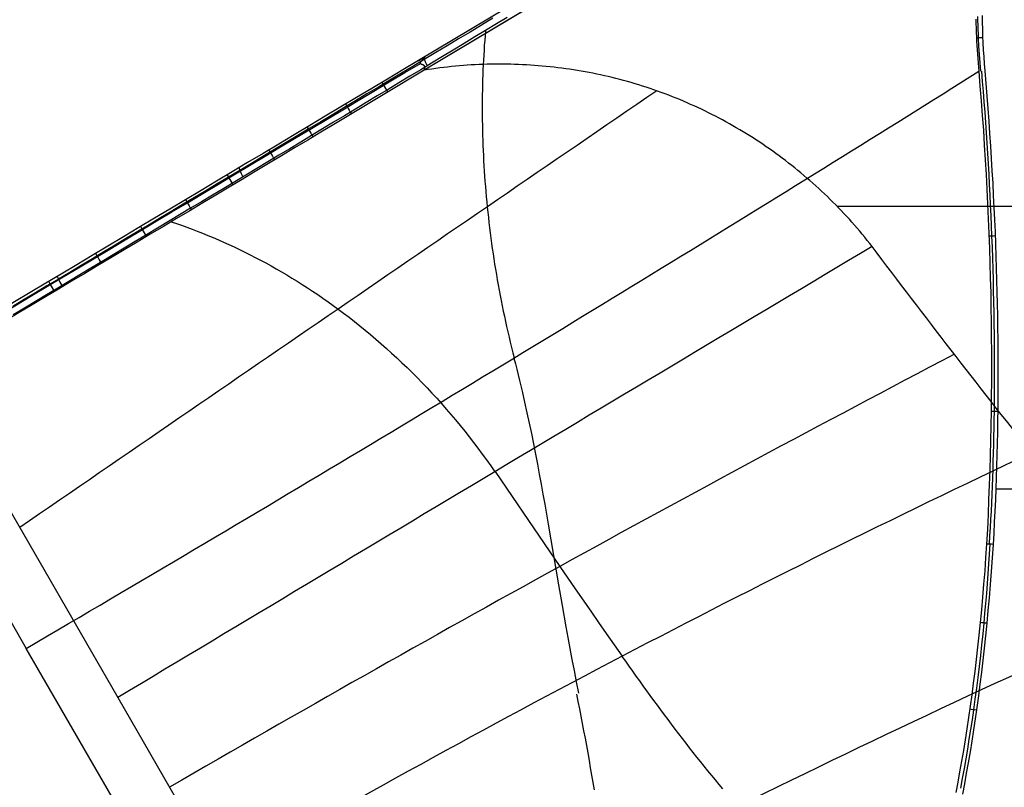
# Model space of a CAD drawing. Extents: x -19 to 1160, y -2382 to -1354.
# Tile 23 of 69: x 409 to 499, y -2087 to -2016. Entities that reach past the tile are written whole.
import ezdxf

# ---------------------------------------------------------------- set-up
doc = ezdxf.new("R2010")
doc.units = 0
doc.layers.add('1', color=7, linetype='CONTINUOUS')

msp = doc.modelspace()

# ---------------------------------------------------------------- linework, layer by layer
at = {"layer": '1', "color": 7}
for p, q in [((490.836, -1993.103, 66.546), (445.523, -2020.173, 66.546)), ((491.349, -1993.961, 67.546), (446.04, -2021.057, 67.546)), ((446.045, -2021.025, 67.546), (491.349, -1993.961, 67.546)), ((446.04, -2021.057, 67.546), (438.995, -2025.296, 67.396)), ((483.77, -2033.476, 67.546), (503.272, -2033.476, 67.546)), ((400.636, -2048.213, 67.007), (418.045, -2078.367, 65.183)), ((396.291, -2050.687, 57.997), (409.674, -2073.867, 56.594)), ((521.91, -2059.325, 27.546), (498.288, -2059.325, 27.546)), ((422.937, -2096.839, 55.204), (409.674, -2073.867, 56.594)), ((418.045, -2078.367, 65.183), (427.503, -2094.747, 64.191))]:
    msp.add_line(p, q, dxfattribs=at)
at = {"layer": '1', "color": 7, "extrusion": (-0.539291, 0.840095, 0.058356)}
msp.add_lwpolyline([(660.931, 141.589), (661.792, 142.052), (662.654, 142.511), (663.517, 142.966), (664.379, 143.418), (665.243, 143.866), (666.106, 144.311), (666.97, 144.751), (667.835, 145.189), (668.7, 145.622), (669.565, 146.052), (670.431, 146.478), (671.298, 146.901), (672.165, 147.32), (673.032, 147.735), (673.9, 148.147), (674.768, 148.555), (675.637, 148.96), (676.506, 149.36), (677.376, 149.757), (678.246, 150.151), (679.117, 150.541), (679.988, 150.927), (680.859, 151.309), (681.731, 151.688), (682.604, 152.063), (683.477, 152.435), (684.35, 152.803), (685.224, 153.167), (686.098, 153.528), (686.973, 153.885), (687.848, 154.238), (688.724, 154.588), (689.6, 154.934), (690.477, 155.276), (691.354, 155.615), (692.231, 155.95), (693.109, 156.282), (693.988, 156.609), (694.867, 156.934), (695.746, 157.254), (696.626, 157.571), (697.506, 157.884), (698.387, 158.194), (699.268, 158.5), (700.15, 158.802), (701.032, 159.101), (701.915, 159.396), (702.798, 159.687), (703.682, 159.975), (704.566, 160.259), (705.45, 160.539), (706.335, 160.816), (707.22, 161.089), (708.106, 161.358), (708.993, 161.624), (709.879, 161.886), (710.767, 162.145), (711.654, 162.4), (712.543, 162.651), (713.431, 162.898), (714.32, 163.142), (715.21, 163.383), (716.1, 163.619), (716.991, 163.852), (717.882, 164.082), (718.773, 164.307), (719.665, 164.529), (720.557, 164.748), (721.45, 164.962), (722.343, 165.174), (723.237, 165.381), (724.131, 165.585), (725.026, 165.785), (725.921, 165.981), (726.817, 166.174), (727.713, 166.364), (728.609, 166.549), (729.506, 166.731), (730.404, 166.909), (731.302, 167.084), (732.2, 167.255), (733.099, 167.422), (733.998, 167.586), (734.898, 167.746), (735.798, 167.902), (736.699, 168.055), (737.6, 168.204), (738.502, 168.35), (739.404, 168.491), (740.306, 168.63), (741.209, 168.764), (742.113, 168.895), (743.017, 169.022), (743.921, 169.146), (744.826, 169.266), (745.731, 169.382), (746.637, 169.494), (747.543, 169.603), (748.45, 169.709), (749.357, 169.81), (750.265, 169.908), (751.173, 170.003), (752.081, 170.094), (752.99, 170.181), (753.9, 170.264), (754.81, 170.344), (755.72, 170.42), (756.631, 170.493), (757.542, 170.561), (758.454, 170.627), (759.366, 170.688), (760.279, 170.746), (761.192, 170.8), (762.106, 170.851), (763.02, 170.898), (763.935, 170.941), (764.85, 170.981), (765.765, 171.017), (766.681, 171.049), (767.598, 171.078), (768.514, 171.103), (769.432, 171.125), (770.35, 171.142), (771.268, 171.157), (772.187, 171.167), (773.106, 171.174), (774.025, 171.177), (774.946, 171.177)], dxfattribs=at)
at = {"layer": '1', "color": 7, "extrusion": (-0.512845, 0.858481, 2.46493e-13)}
msp.add_lwpolyline([(711.477, 58.995), (710.73, 58.996), (709.983, 58.995), (709.237, 58.992), (708.49, 58.988), (707.744, 58.981), (706.999, 58.972), (705.508, 58.948), (704.019, 58.916), (702.531, 58.876), (701.045, 58.829), (699.561, 58.773), (698.078, 58.709), (696.596, 58.638), (695.117, 58.558), (693.639, 58.471), (692.163, 58.376), (690.689, 58.273), (689.217, 58.162), (687.747, 58.043), (686.279, 57.917), (684.813, 57.783), (683.349, 57.641), (681.888, 57.491), (680.429, 57.333), (678.973, 57.167), (677.519, 56.994), (676.067, 56.813), (674.618, 56.625), (673.172, 56.428), (672.45, 56.327), (671.728, 56.224), (671.008, 56.119), (670.288, 56.013), (669.568, 55.904), (668.85, 55.793), (668.132, 55.68), (667.415, 55.566), (666.698, 55.45), (665.983, 55.331), (665.268, 55.211), (664.554, 55.089), (663.84, 54.965), (663.128, 54.839), (662.416, 54.711), (661.705, 54.581), (660.995, 54.45), (660.285, 54.316), (659.577, 54.181), (658.869, 54.043), (658.162, 53.904), (657.456, 53.763), (656.751, 53.62), (656.047, 53.475), (655.344, 53.329), (654.641, 53.18), (653.939, 53.03), (653.239, 52.878), (652.539, 52.723), (651.84, 52.567), (651.142, 52.41), (650.445, 52.25), (649.749, 52.089), (649.054, 51.925), (648.359, 51.76), (647.666, 51.593), (646.974, 51.424), (646.283, 51.254), (645.592, 51.081), (644.903, 50.907), (644.215, 50.731), (643.527, 50.553), (642.841, 50.373), (642.156, 50.191), (641.143, 49.919), (640.132, 49.643), (639.124, 49.363), (638.118, 49.079), (637.114, 48.791), (636.112, 48.499), (635.114, 48.203), (634.117, 47.904), (633.123, 47.6), (632.132, 47.293), (631.143, 46.982), (630.156, 46.667), (629.172, 46.348), (628.191, 46.026), (627.212, 45.699), (626.236, 45.369)], dxfattribs=at)
at = {"layer": '1', "color": 7}
for points in [[(496.913, -2021.142), (496.851, -2020.387), (496.796, -2019.632), (496.75, -2018.876), (496.711, -2018.119), (496.694, -2017.726), (496.679, -2017.332), (496.666, -2016.938), (496.655, -2016.544), (496.646, -2016.15)], [(497.029, -2016.048), (497.042, -2016.677), (497.061, -2017.308), (497.084, -2017.939), (497.113, -2018.571), (497.147, -2019.204), (497.186, -2019.839), (497.23, -2020.474), (497.279, -2021.11)], [(497.279, -2021.11), (497.376, -2022.265), (497.47, -2023.416), (497.558, -2024.564), (497.643, -2025.708), (497.723, -2026.848), (497.799, -2027.984), (497.871, -2029.117), (497.938, -2030.245), (498.002, -2031.37), (498.061, -2032.491), (498.117, -2033.609), (498.168, -2034.722), (498.215, -2035.832), (498.259, -2036.938), (498.298, -2038.04), (498.334, -2039.139), (498.366, -2040.233), (498.394, -2041.324), (498.418, -2042.411), (498.439, -2043.494), (498.455, -2044.574), (498.468, -2045.649), (498.477, -2046.721), (498.483, -2047.79), (498.484, -2048.854), (498.482, -2049.915), (498.476, -2050.972), (498.467, -2052.025), (498.453, -2053.075), (498.436, -2054.12), (498.414, -2055.162), (498.389, -2056.201), (498.36, -2057.235), (498.327, -2058.266), (498.289, -2059.293), (498.248, -2060.317), (498.203, -2061.337), (498.153, -2062.352), (498.1, -2063.365), (498.042, -2064.373)], [(495.083, -2086.638), (495.251, -2085.747), (495.413, -2084.856), (495.57, -2083.963), (495.721, -2083.069), (495.867, -2082.175), (496.008, -2081.279), (496.144, -2080.383), (496.274, -2079.486), (496.412, -2078.497), (496.544, -2077.507), (496.67, -2076.517), (496.791, -2075.526), (496.905, -2074.534), (497.014, -2073.542), (497.118, -2072.549), (497.216, -2071.555), (497.3, -2070.657), (497.381, -2069.758), (497.456, -2068.858), (497.528, -2067.959), (497.596, -2067.059), (497.66, -2066.158), (497.72, -2065.258), (497.776, -2064.357)], [(498.042, -2064.373), (497.958, -2065.615), (497.868, -2066.84), (497.773, -2068.049), (497.673, -2069.24), (497.568, -2070.416), (497.458, -2071.575), (497.343, -2072.719), (497.223, -2073.847), (497.098, -2074.959), (496.968, -2076.056), (496.834, -2077.138), (496.695, -2078.206), (496.551, -2079.259), (496.403, -2080.297), (496.25, -2081.321), (496.093, -2082.332), (495.931, -2083.328), (495.764, -2084.311), (495.593, -2085.281), (495.418, -2086.238), (495.239, -2087.182)]]:
    msp.add_lwpolyline(points, dxfattribs=at)
at = {"layer": '1', "color": 7, "extrusion": (-8.45389e-06, 3.32581e-06, 1)}
msp.add_lwpolyline([(486.986, -2037.166), (486.764, -2036.881), (486.539, -2036.599), (486.312, -2036.318), (486.083, -2036.04), (485.851, -2035.763), (485.617, -2035.489), (485.381, -2035.216), (485.142, -2034.946), (484.901, -2034.677), (484.658, -2034.411), (484.412, -2034.147), (484.164, -2033.884), (483.914, -2033.624), (483.662, -2033.366), (483.408, -2033.11), (483.152, -2032.856), (482.893, -2032.605), (482.632, -2032.355), (482.37, -2032.108), (482.105, -2031.863), (481.838, -2031.62), (481.569, -2031.379), (481.298, -2031.141), (481.026, -2030.904), (480.751, -2030.67), (480.474, -2030.439), (480.196, -2030.21), (479.915, -2029.983), (479.633, -2029.758), (479.349, -2029.536), (479.062, -2029.316), (478.775, -2029.098), (478.485, -2028.883), (478.194, -2028.67), (477.901, -2028.46), (477.606, -2028.252), (477.31, -2028.047), (477.011, -2027.844), (476.711, -2027.643), (476.41, -2027.445), (476.107, -2027.25), (475.802, -2027.057), (475.496, -2026.866), (475.188, -2026.678), (474.878, -2026.493), (474.567, -2026.31), (474.255, -2026.13), (473.941, -2025.952), (473.625, -2025.777), (473.309, -2025.605), (472.99, -2025.435), (472.671, -2025.268), (472.349, -2025.104), (472.027, -2024.942), (471.703, -2024.783), (471.378, -2024.627), (471.052, -2024.474), (470.724, -2024.323), (470.395, -2024.175), (470.065, -2024.03), (469.733, -2023.888), (469.401, -2023.748), (469.067, -2023.612), (468.732, -2023.478), (468.394, -2023.346), (468.055, -2023.218), (467.716, -2023.092), (467.375, -2022.97), (467.033, -2022.85), (466.691, -2022.733), (466.347, -2022.62), (466.003, -2022.509), (465.658, -2022.401), (465.312, -2022.297), (464.966, -2022.195), (464.618, -2022.096), (464.27, -2022), (463.921, -2021.908), (463.572, -2021.818), (463.222, -2021.731), (462.871, -2021.647), (462.52, -2021.566), (462.168, -2021.488), (461.816, -2021.413), (461.463, -2021.342), (461.109, -2021.273), (460.755, -2021.207), (460.401, -2021.143), (460.046, -2021.083), (459.691, -2021.026), (459.335, -2020.972), (458.98, -2020.921), (458.623, -2020.873), (458.267, -2020.827), (457.91, -2020.785), (457.553, -2020.746), (457.194, -2020.709), (456.834, -2020.675), (456.475, -2020.645), (456.115, -2020.617), (455.755, -2020.592), (455.394, -2020.571), (455.034, -2020.552), (454.673, -2020.536), (454.312, -2020.524), (453.952, -2020.514), (453.591, -2020.507), (453.23, -2020.503), (452.869, -2020.502), (452.508, -2020.505), (452.147, -2020.51), (451.786, -2020.518), (451.425, -2020.529), (451.064, -2020.543), (450.704, -2020.561), (450.343, -2020.581), (449.983, -2020.604), (449.623, -2020.63), (449.263, -2020.659), (448.904, -2020.691), (448.545, -2020.727), (448.186, -2020.765), (447.827, -2020.806), (447.469, -2020.85), (447.111, -2020.898), (446.754, -2020.948), (446.397, -2021.001), (446.04, -2021.057)], dxfattribs=at)
at = {"layer": '1', "color": 7, "extrusion": (-0.091126, 0.99577, -0.011784)}
msp.add_lwpolyline([(-310.467, 3.459), (-310.598, 3.406), (-310.711, 3.362), (-310.806, 3.328), (-310.847, 3.314), (-310.884, 3.302), (-310.916, 3.293), (-310.931, 3.289), (-310.944, 3.286), (-310.957, 3.283), (-310.968, 3.281), (-310.973, 3.281), (-310.978, 3.28), (-310.983, 3.279), (-310.987, 3.279), (-310.991, 3.279), (-310.993, 3.279), (-310.995, 3.279), (-310.997, 3.279), (-310.999, 3.279), (-311, 3.279), (-311.002, 3.279), (-311.004, 3.279), (-311.005, 3.279), (-311.007, 3.279), (-311.007, 3.279), (-311.008, 3.28), (-311.009, 3.28), (-311.009, 3.28), (-311.01, 3.28), (-311.01, 3.28), (-311.011, 3.28), (-311.012, 3.281), (-311.012, 3.281), (-311.013, 3.281), (-311.013, 3.281), (-311.014, 3.281), (-311.014, 3.282), (-311.015, 3.282), (-311.015, 3.282), (-311.015, 3.282), (-311.016, 3.283), (-311.016, 3.283), (-311.016, 3.283), (-311.016, 3.283), (-311.017, 3.283), (-311.017, 3.283), (-311.017, 3.284), (-311.017, 3.284), (-311.017, 3.284), (-311.017, 3.284), (-311.018, 3.284), (-311.018, 3.284), (-311.018, 3.284), (-311.018, 3.285), (-311.018, 3.285), (-311.018, 3.285), (-311.018, 3.285), (-311.019, 3.285), (-311.019, 3.285), (-311.019, 3.286), (-311.019, 3.286), (-311.019, 3.286), (-311.019, 3.286), (-311.019, 3.286), (-311.019, 3.287), (-311.02, 3.287), (-311.02, 3.287), (-311.02, 3.287), (-311.02, 3.287), (-311.02, 3.288), (-311.02, 3.288), (-311.02, 3.288), (-311.02, 3.288), (-311.02, 3.288), (-311.02, 3.289), (-311.02, 3.289), (-311.02, 3.289), (-311.02, 3.289), (-311.02, 3.289), (-311.02, 3.29), (-311.02, 3.29), (-311.02, 3.29), (-311.02, 3.29), (-311.021, 3.291), (-311.021, 3.291), (-311.021, 3.291), (-311.021, 3.291), (-311.021, 3.292), (-311.021, 3.292), (-311.021, 3.292)], dxfattribs=at)
at = {"layer": '1', "color": 7, "extrusion": (-0.500976, 0.847411, -0.175836)}
msp.add_lwpolyline([(611.13, -326.486), (611.813, -326.04), (612.496, -325.598), (613.18, -325.159), (613.864, -324.724), (614.549, -324.292), (615.234, -323.864), (615.92, -323.439), (616.606, -323.018), (617.293, -322.6), (617.981, -322.186), (618.669, -321.775), (619.357, -321.368), (620.046, -320.964), (620.736, -320.564), (621.426, -320.167), (622.117, -319.774), (622.808, -319.384), (623.5, -318.998), (624.192, -318.615), (624.885, -318.236), (625.578, -317.86), (626.272, -317.488), (626.967, -317.119), (627.662, -316.754), (628.357, -316.392), (629.053, -316.033), (629.75, -315.679), (630.447, -315.327), (631.145, -314.98), (631.843, -314.635), (632.542, -314.295), (633.241, -313.957), (633.941, -313.624), (634.641, -313.293), (635.342, -312.966), (636.044, -312.643), (636.746, -312.323), (637.448, -312.007), (638.151, -311.694), (638.855, -311.385), (639.559, -311.079), (640.264, -310.777), (640.969, -310.478), (641.675, -310.183), (642.381, -309.891), (643.088, -309.603), (643.795, -309.318), (644.503, -309.037), (645.212, -308.759), (645.921, -308.485), (646.63, -308.214), (647.34, -307.947), (648.051, -307.683), (648.762, -307.423), (649.474, -307.166), (650.186, -306.912), (650.899, -306.663), (651.612, -306.416), (652.326, -306.174), (653.04, -305.934), (653.755, -305.698), (654.47, -305.466), (655.186, -305.237), (655.903, -305.012), (656.62, -304.79), (657.338, -304.572), (658.056, -304.357), (658.774, -304.146), (659.494, -303.938), (660.213, -303.734), (660.934, -303.533), (661.655, -303.336), (662.376, -303.142), (663.098, -302.952), (663.82, -302.765), (664.543, -302.581), (665.267, -302.402), (665.991, -302.225), (666.715, -302.053), (667.441, -301.883), (668.166, -301.717), (668.893, -301.555), (669.619, -301.396), (670.347, -301.241), (671.074, -301.089), (671.803, -300.941), (672.532, -300.796), (673.261, -300.655), (673.991, -300.517), (674.722, -300.383), (675.453, -300.252), (676.184, -300.125), (676.916, -300.001), (677.649, -299.88), (678.382, -299.764), (679.116, -299.65), (679.85, -299.54), (680.585, -299.434), (681.321, -299.331), (682.056, -299.232), (682.793, -299.136), (683.53, -299.044), (684.267, -298.955), (685.005, -298.87), (685.744, -298.788), (686.483, -298.71), (687.223, -298.635), (687.963, -298.563), (688.704, -298.496), (689.445, -298.431), (690.187, -298.37), (690.929, -298.313), (691.672, -298.259), (692.416, -298.209), (693.16, -298.162), (693.904, -298.119), (694.649, -298.079), (695.395, -298.043), (696.141, -298.01), (696.888, -297.981), (697.635, -297.955), (698.383, -297.932), (699.131, -297.914), (699.88, -297.898), (700.629, -297.886), (701.379, -297.878), (702.129, -297.873), (702.88, -297.872)], dxfattribs=at)
at = {"layer": '1', "color": 7, "extrusion": (-0.475157, 0.820272, -0.318402)}
msp.add_lwpolyline([(685.058, -592.881), (684.142, -592.876), (683.226, -592.879), (682.311, -592.889), (681.397, -592.907), (680.483, -592.932), (679.57, -592.964), (678.658, -593.004), (677.747, -593.051), (676.837, -593.106), (675.927, -593.168), (675.018, -593.237), (674.111, -593.313), (673.204, -593.396), (672.298, -593.486), (671.393, -593.584), (670.49, -593.688), (669.587, -593.8), (668.685, -593.918), (667.785, -594.044), (666.886, -594.176), (665.988, -594.316), (665.091, -594.462), (664.195, -594.615), (663.301, -594.774), (662.408, -594.941), (661.517, -595.114), (660.627, -595.293), (659.738, -595.48), (658.851, -595.673), (657.965, -595.872), (657.08, -596.079), (656.198, -596.291), (655.316, -596.51), (654.437, -596.736), (653.559, -596.968), (652.682, -597.206), (651.808, -597.45), (650.935, -597.701), (650.064, -597.958), (649.194, -598.222), (648.327, -598.491), (647.461, -598.767), (646.597, -599.049), (645.735, -599.337), (644.875, -599.631), (644.017, -599.931), (643.161, -600.237), (642.307, -600.549), (641.455, -600.866), (640.605, -601.19), (639.757, -601.52), (638.911, -601.855), (638.068, -602.196), (637.227, -602.543), (636.388, -602.896), (635.551, -603.254), (634.717, -603.618), (633.885, -603.987), (633.055, -604.362), (632.227, -604.743), (631.403, -605.129), (630.58, -605.521), (629.76, -605.918), (628.943, -606.32), (628.128, -606.728), (627.315, -607.141), (626.506, -607.56), (625.699, -607.983), (624.894, -608.412), (624.092, -608.846), (623.293, -609.286), (622.497, -609.73), (621.704, -610.179), (620.913, -610.634), (620.125, -611.094), (619.34, -611.558), (618.558, -612.028), (617.779, -612.502), (617.003, -612.982), (616.23, -613.466), (615.46, -613.955), (614.693, -614.449), (613.93, -614.947), (613.169, -615.45), (612.411, -615.958), (611.657, -616.471), (610.906, -616.988), (610.158, -617.51), (609.413, -618.036), (608.672, -618.567), (607.934, -619.102), (607.199, -619.642), (606.468, -620.186), (605.74, -620.735), (605.016, -621.288), (604.295, -621.845)], dxfattribs=at)
at = {"layer": '1', "color": 7, "extrusion": (-0.421483, 0.75493, 0.502427)}
msp.add_lwpolyline([(551.104, 1101.089), (552.597, 1100.708), (554.091, 1100.333), (555.585, 1099.965), (557.08, 1099.602), (558.575, 1099.246), (560.07, 1098.896), (561.565, 1098.552), (563.061, 1098.214), (564.557, 1097.882), (566.054, 1097.557), (567.551, 1097.237), (569.048, 1096.924), (570.546, 1096.617), (572.044, 1096.316), (573.543, 1096.021), (575.041, 1095.732), (576.541, 1095.449), (578.04, 1095.172), (579.54, 1094.902), (581.04, 1094.637), (582.541, 1094.379), (584.042, 1094.127), (585.543, 1093.881), (587.045, 1093.641), (588.547, 1093.408), (590.05, 1093.18), (591.553, 1092.958), (593.056, 1092.743), (594.559, 1092.534), (596.063, 1092.331), (597.568, 1092.134), (599.072, 1091.943), (600.577, 1091.758), (602.083, 1091.58), (603.588, 1091.407), (605.095, 1091.241), (606.601, 1091.081), (608.108, 1090.927), (609.615, 1090.779), (611.123, 1090.637), (612.631, 1090.501), (614.139, 1090.372), (615.648, 1090.248), (617.157, 1090.131), (618.666, 1090.02), (620.176, 1089.915), (621.686, 1089.816), (623.197, 1089.723), (624.708, 1089.636), (626.219, 1089.556), (627.73, 1089.481), (629.242, 1089.413), (630.755, 1089.351), (632.267, 1089.295), (633.781, 1089.245), (635.294, 1089.201), (636.808, 1089.163), (638.322, 1089.132), (639.836, 1089.106), (641.351, 1089.087), (642.867, 1089.074), (644.382, 1089.067), (645.898, 1089.066), (647.415, 1089.071)], dxfattribs=at)
at = {"layer": '1', "color": 7}
for points in [[(452.314, -2016.318, 50.553), (451.274, -2016.943, 50.851), (450.233, -2017.569, 51.142), (449.191, -2018.195, 51.427), (448.147, -2018.823, 51.706), (447.103, -2019.45, 51.979), (446.057, -2020.079, 52.246), (445.01, -2020.708, 52.507), (443.962, -2021.338, 52.762), (442.913, -2021.968, 53.012), (441.863, -2022.599, 53.255), (440.812, -2023.23, 53.492), (439.76, -2023.862, 53.724), (438.707, -2024.495, 53.95), (437.653, -2025.128, 54.169), (436.598, -2025.761, 54.383), (435.542, -2026.395, 54.591), (434.485, -2027.03, 54.793), (433.428, -2027.664, 54.99), (432.369, -2028.3, 55.18), (431.31, -2028.935, 55.365), (430.25, -2029.571, 55.544), (429.19, -2030.208, 55.717), (428.158, -2030.827, 55.88), (427.125, -2031.446, 56.037), (426.091, -2032.066, 56.189), (425.057, -2032.686, 56.336), (424.022, -2033.307, 56.477), (422.987, -2033.927, 56.612), (421.951, -2034.548, 56.743), (420.915, -2035.169, 56.868), (419.878, -2035.791, 56.988), (418.841, -2036.412, 57.102), (417.803, -2037.034, 57.211), (416.765, -2037.656, 57.315), (415.726, -2038.278, 57.413), (414.687, -2038.9, 57.507), (413.648, -2039.522, 57.595), (412.608, -2040.145, 57.677), (411.568, -2040.767, 57.755), (410.528, -2041.39, 57.828), (409.487, -2042.013, 57.895), (408.447, -2042.636, 57.957)], [(453.626, -2016.241, 49.827), (452.643, -2016.835, 50.118), (451.658, -2017.429, 50.403), (450.672, -2018.024, 50.683), (449.685, -2018.62, 50.958), (448.697, -2019.217, 51.228), (447.708, -2019.814, 51.492), (446.717, -2020.411, 51.75), (445.726, -2021.009, 52.003), (444.733, -2021.608, 52.251), (443.74, -2022.207, 52.494), (442.745, -2022.807, 52.731), (441.75, -2023.407, 52.963), (440.753, -2024.008, 53.19), (439.756, -2024.609, 53.411), (438.757, -2025.211, 53.627), (437.758, -2025.813, 53.838), (436.758, -2026.415, 54.043), (435.756, -2027.018, 54.243), (434.755, -2027.622, 54.438), (433.752, -2028.225, 54.627), (432.748, -2028.829, 54.812), (431.744, -2029.434, 54.991), (430.739, -2030.039, 55.164), (429.733, -2030.644, 55.333), (428.727, -2031.249, 55.496), (427.72, -2031.855, 55.654), (426.712, -2032.461, 55.807), (425.704, -2033.067, 55.954), (424.695, -2033.673, 56.097), (423.685, -2034.28, 56.234), (422.675, -2034.887, 56.366), (421.665, -2035.494, 56.493), (420.653, -2036.101, 56.614), (419.642, -2036.708, 56.731), (418.63, -2037.316, 56.842), (417.617, -2037.924, 56.948), (416.604, -2038.531, 57.049), (415.591, -2039.139, 57.145), (414.577, -2039.747, 57.235), (413.563, -2040.355, 57.321), (412.548, -2040.963, 57.401), (411.534, -2041.571, 57.476), (410.519, -2042.18, 57.547), (409.503, -2042.788, 57.612), (408.488, -2043.396, 57.672)], [(496.456, -2016.392, 27.721), (496.467, -2016.801, 27.72), (496.481, -2017.207, 27.719), (496.497, -2017.611, 27.719), (496.515, -2018.014, 27.718), (496.535, -2018.414, 27.717), (496.557, -2018.812, 27.717), (496.581, -2019.208, 27.716), (496.607, -2019.602, 27.716), (496.664, -2020.384, 27.714), (496.728, -2021.158, 27.713)], [(451.642, -2017.44, 50.414), (451.606, -2017.886, 50.399), (451.572, -2018.332, 50.384), (451.54, -2018.78, 50.37), (451.511, -2019.229, 50.355), (451.484, -2019.678, 50.34), (451.459, -2020.129, 50.325), (451.437, -2020.581, 50.31), (451.417, -2021.034, 50.295), (451.4, -2021.488, 50.28), (451.385, -2021.942, 50.265), (451.373, -2022.398, 50.25), (451.363, -2022.855, 50.235), (451.355, -2023.312, 50.219), (451.35, -2023.77, 50.204), (451.347, -2024.229, 50.189), (451.347, -2024.689, 50.173), (451.349, -2025.15, 50.158), (451.353, -2025.612, 50.142), (451.36, -2026.074, 50.127), (451.369, -2026.537, 50.111), (451.381, -2027.001, 50.095), (451.395, -2027.466, 50.08), (451.412, -2027.931, 50.064), (451.431, -2028.397, 50.048), (451.453, -2028.863, 50.032), (451.477, -2029.33, 50.016), (451.504, -2029.798, 50), (451.533, -2030.266, 49.984), (451.564, -2030.735, 49.968), (451.599, -2031.205, 49.952), (451.635, -2031.675, 49.936), (451.674, -2032.145, 49.92), (451.716, -2032.616, 49.904), (451.76, -2033.087, 49.888), (451.806, -2033.559, 49.871), (451.855, -2034.031, 49.855), (451.907, -2034.504, 49.838), (451.961, -2034.977, 49.822), (452.018, -2035.45, 49.806), (452.077, -2035.923, 49.789), (452.139, -2036.397, 49.773), (452.203, -2036.872, 49.756), (452.27, -2037.346, 49.739), (452.339, -2037.821, 49.723), (452.411, -2038.296, 49.706), (452.485, -2038.771, 49.689), (452.562, -2039.246, 49.672), (452.642, -2039.722, 49.656), (452.724, -2040.197, 49.639), (452.809, -2040.673, 49.622), (452.896, -2041.149, 49.605), (452.986, -2041.625, 49.588), (453.078, -2042.101, 49.571), (453.173, -2042.577, 49.554), (453.271, -2043.053, 49.537), (453.371, -2043.529, 49.52), (453.474, -2044.005, 49.503), (453.58, -2044.481, 49.485), (453.688, -2044.957, 49.468), (453.798, -2045.433, 49.451), (453.912, -2045.908, 49.434), (454.028, -2046.384, 49.416), (454.146, -2046.859, 49.399), (454.267, -2047.334, 49.382)], [(445.523, -2020.173, 66.546), (445.536, -2020.165, 66.55), (445.55, -2020.157, 66.554), (445.576, -2020.142, 66.561), (445.603, -2020.127, 66.567), (445.758, -2020.033, 66.598), (445.783, -2020.018, 66.604), (445.809, -2020.003, 66.611), (445.822, -2019.996, 66.615), (445.835, -2019.988, 66.619), (445.848, -2019.981, 66.624), (445.861, -2019.974, 66.628), (445.874, -2019.967, 66.634), (445.887, -2019.96, 66.639), (445.9, -2019.953, 66.646), (445.913, -2019.946, 66.652), (445.926, -2019.939, 66.659), (445.939, -2019.932, 66.667), (445.953, -2019.926, 66.675), (445.966, -2019.919, 66.684), (445.979, -2019.913, 66.693), (445.992, -2019.907, 66.702), (445.998, -2019.905, 66.707), (446.004, -2019.902, 66.712), (446.01, -2019.899, 66.717), (446.016, -2019.897, 66.722), (446.022, -2019.895, 66.727), (446.028, -2019.892, 66.733), (446.033, -2019.89, 66.738), (446.038, -2019.888, 66.743), (446.043, -2019.887, 66.749), (446.048, -2019.885, 66.754), (446.051, -2019.884, 66.757), (446.053, -2019.884, 66.76), (446.055, -2019.883, 66.763), (446.057, -2019.882, 66.765), (446.059, -2019.882, 66.768), (446.061, -2019.881, 66.771), (446.063, -2019.881, 66.774), (446.065, -2019.881, 66.777), (446.067, -2019.88, 66.779), (446.069, -2019.88, 66.782), (446.07, -2019.88, 66.785), (446.072, -2019.88, 66.788), (446.073, -2019.88, 66.791), (446.075, -2019.879, 66.794), (446.076, -2019.879, 66.796), (446.077, -2019.88, 66.799), (446.079, -2019.88, 66.802), (446.08, -2019.88, 66.805), (446.08, -2019.88, 66.806), (446.081, -2019.88, 66.808), (446.081, -2019.88, 66.809), (446.082, -2019.88, 66.81), (446.082, -2019.881, 66.812), (446.082, -2019.881, 66.813), (446.083, -2019.881, 66.815), (446.083, -2019.881, 66.816), (446.083, -2019.881, 66.817), (446.084, -2019.882, 66.819), (446.084, -2019.882, 66.82), (446.084, -2019.882, 66.822), (446.084, -2019.883, 66.823), (446.085, -2019.883, 66.824), (446.085, -2019.883, 66.826), (446.085, -2019.884, 66.827), (446.085, -2019.884, 66.829), (446.085, -2019.884, 66.83), (446.085, -2019.885, 66.831), (446.085, -2019.885, 66.833), (446.085, -2019.886, 66.834), (446.085, -2019.886, 66.836), (446.085, -2019.887, 66.837), (446.085, -2019.887, 66.838), (446.085, -2019.888, 66.84), (446.085, -2019.888, 66.841), (446.085, -2019.889, 66.842), (446.085, -2019.889, 66.844), (446.084, -2019.89, 66.845), (446.084, -2019.891, 66.846), (446.084, -2019.891, 66.848), (446.084, -2019.892, 66.849), (446.084, -2019.893, 66.851), (446.083, -2019.893, 66.852), (446.083, -2019.895, 66.855), (446.082, -2019.896, 66.857), (446.081, -2019.898, 66.86), (446.08, -2019.899, 66.863), (446.079, -2019.901, 66.865), (446.078, -2019.903, 66.868), (446.077, -2019.904, 66.871), (446.075, -2019.906, 66.873), (446.074, -2019.908, 66.876), (446.073, -2019.91, 66.878), (446.071, -2019.912, 66.881), (446.07, -2019.914, 66.883), (446.068, -2019.916, 66.886), (446.064, -2019.92, 66.891), (446.061, -2019.924, 66.896), (446.057, -2019.929, 66.901), (446.053, -2019.934, 66.906), (446.048, -2019.939, 66.911), (446.044, -2019.944, 66.916), (446.039, -2019.949, 66.921), (446.034, -2019.954, 66.926), (446.024, -2019.964, 66.935), (446.013, -2019.975, 66.944), (446.003, -2019.986, 66.953), (445.959, -2020.031, 66.987), (445.919, -2020.073, 67.017), (445.882, -2020.113, 67.044), (445.845, -2020.152, 67.069), (445.766, -2020.237, 67.12), (445.745, -2020.26, 67.133), (445.736, -2020.271, 67.14), (445.727, -2020.283, 67.147), (445.718, -2020.294, 67.154), (445.714, -2020.3, 67.158), (445.71, -2020.306, 67.161), (445.706, -2020.311, 67.165), (445.703, -2020.317, 67.169), (445.699, -2020.323, 67.173), (445.696, -2020.328, 67.177), (445.693, -2020.334, 67.181), (445.691, -2020.339, 67.185), (445.689, -2020.342, 67.187), (445.688, -2020.345, 67.189), (445.687, -2020.347, 67.191), (445.686, -2020.35, 67.193), (445.685, -2020.353, 67.195), (445.684, -2020.356, 67.197), (445.684, -2020.358, 67.199), (445.683, -2020.361, 67.201), (445.682, -2020.364, 67.203), (445.682, -2020.366, 67.206), (445.681, -2020.369, 67.208), (445.681, -2020.372, 67.21), (445.681, -2020.374, 67.212), (445.68, -2020.377, 67.214), (445.68, -2020.379, 67.217), (445.68, -2020.382, 67.219), (445.68, -2020.384, 67.221), (445.68, -2020.387, 67.223), (445.68, -2020.389, 67.226), (445.681, -2020.392, 67.228), (445.681, -2020.394, 67.23), (445.681, -2020.397, 67.233), (445.682, -2020.399, 67.235), (445.682, -2020.402, 67.238), (445.683, -2020.404, 67.24), (445.684, -2020.407, 67.242), (445.685, -2020.409, 67.245), (445.685, -2020.411, 67.247), (445.686, -2020.414, 67.25), (445.687, -2020.416, 67.252), (445.688, -2020.418, 67.254), (445.69, -2020.421, 67.257), (445.691, -2020.423, 67.259), (445.692, -2020.425, 67.262), (445.693, -2020.427, 67.264), (445.695, -2020.43, 67.267), (445.696, -2020.432, 67.269), (445.698, -2020.434, 67.272), (445.701, -2020.438, 67.276), (445.704, -2020.442, 67.281), (445.708, -2020.447, 67.286), (445.712, -2020.451, 67.291), (445.716, -2020.455, 67.296), (445.72, -2020.458, 67.301), (445.725, -2020.462, 67.306), (445.73, -2020.466, 67.311), (445.734, -2020.47, 67.316), (445.74, -2020.473, 67.32), (445.745, -2020.476, 67.325), (445.75, -2020.48, 67.33), (445.756, -2020.483, 67.334), (445.762, -2020.486, 67.339), (445.767, -2020.489, 67.343), (445.773, -2020.492, 67.348), (445.78, -2020.495, 67.352), (445.786, -2020.498, 67.357), (445.792, -2020.5, 67.361), (445.799, -2020.503, 67.365), (445.805, -2020.506, 67.369), (445.819, -2020.51, 67.377), (445.832, -2020.515, 67.384), (445.846, -2020.519, 67.392), (445.874, -2020.527, 67.405), (445.902, -2020.536, 67.418), (445.916, -2020.54, 67.424), (445.929, -2020.545, 67.43), (445.936, -2020.548, 67.433), (445.942, -2020.551, 67.436), (445.949, -2020.554, 67.439), (445.955, -2020.556, 67.441), (445.961, -2020.56, 67.444), (445.967, -2020.563, 67.447), (445.973, -2020.566, 67.45), (445.978, -2020.57, 67.452), (445.981, -2020.572, 67.454), (445.984, -2020.574, 67.455), (445.987, -2020.576, 67.456), (445.989, -2020.578, 67.457), (445.992, -2020.58, 67.459), (445.994, -2020.582, 67.46), (445.997, -2020.584, 67.461), (445.999, -2020.586, 67.463), (446.002, -2020.589, 67.464), (446.004, -2020.591, 67.465), (446.006, -2020.593, 67.467), (446.008, -2020.596, 67.468), (446.011, -2020.598, 67.469), (446.013, -2020.601, 67.47), (446.015, -2020.603, 67.472), (446.017, -2020.606, 67.473), (446.019, -2020.609, 67.474), (446.021, -2020.612, 67.475), (446.023, -2020.614, 67.477), (446.024, -2020.617, 67.478), (446.026, -2020.62, 67.479), (446.028, -2020.623, 67.48), (446.031, -2020.629, 67.483), (446.034, -2020.635, 67.485), (446.037, -2020.642, 67.487), (446.04, -2020.648, 67.49), (446.043, -2020.655, 67.492), (446.045, -2020.662, 67.494), (446.048, -2020.669, 67.497), (446.05, -2020.676, 67.499), (446.052, -2020.683, 67.501), (446.054, -2020.69, 67.503), (446.055, -2020.698, 67.506), (446.057, -2020.705, 67.508), (446.058, -2020.713, 67.51), (446.059, -2020.721, 67.512), (446.061, -2020.729, 67.514), (446.062, -2020.745, 67.518), (446.064, -2020.761, 67.521), (446.065, -2020.778, 67.525), (446.065, -2020.794, 67.528), (446.066, -2020.811, 67.531), (446.065, -2020.828, 67.534), (446.065, -2020.845, 67.537), (446.064, -2020.862, 67.539), (446.063, -2020.879, 67.541), (446.062, -2020.896, 67.543), (446.06, -2020.912, 67.545), (446.058, -2020.928, 67.547), (446.056, -2020.945, 67.548), (446.054, -2020.96, 67.549), (446.052, -2020.976, 67.549), (446.05, -2020.991, 67.549), (446.048, -2021.005, 67.549), (446.046, -2021.019, 67.549), (446.044, -2021.032, 67.548), (446.042, -2021.045, 67.547), (446.041, -2021.051, 67.547), (446.04, -2021.057, 67.546)], [(409.674, -2073.867, 56.594), (410.64, -2073.303, 56.597), (411.605, -2072.738, 56.592), (412.57, -2072.173, 56.581), (413.534, -2071.607, 56.562), (414.497, -2071.042, 56.536), (415.46, -2070.477, 56.504), (416.423, -2069.911, 56.464), (417.384, -2069.346, 56.417), (418.346, -2068.78, 56.364), (419.306, -2068.215, 56.303), (420.266, -2067.649, 56.236), (421.225, -2067.083, 56.162), (422.183, -2066.518, 56.081), (423.14, -2065.952, 55.993), (424.097, -2065.387, 55.898), (425.053, -2064.821, 55.796), (426.008, -2064.256, 55.688), (426.962, -2063.691, 55.573), (427.915, -2063.126, 55.451), (428.867, -2062.561, 55.322), (429.818, -2061.996, 55.187), (430.769, -2061.431, 55.045), (431.718, -2060.866, 54.897), (432.666, -2060.302, 54.742), (433.614, -2059.738, 54.58), (434.56, -2059.174, 54.412), (435.505, -2058.61, 54.237), (436.449, -2058.047, 54.056), (437.392, -2057.484, 53.868), (438.334, -2056.921, 53.674), (439.274, -2056.358, 53.473), (440.214, -2055.796, 53.266), (441.152, -2055.234, 53.052), (442.089, -2054.672, 52.833), (443.024, -2054.111, 52.606), (443.959, -2053.55, 52.374), (444.892, -2052.989, 52.135), (445.823, -2052.429, 51.89), (446.753, -2051.869, 51.638), (447.682, -2051.31, 51.381), (448.61, -2050.751, 51.117), (449.536, -2050.193, 50.847), (450.46, -2049.635, 50.571), (451.383, -2049.078, 50.288), (452.305, -2048.521, 50), (453.225, -2047.964, 49.705), (454.143, -2047.409, 49.405), (455.06, -2046.853, 49.098), (455.975, -2046.299, 48.785), (456.888, -2045.745, 48.466), (457.8, -2045.191, 48.142), (458.71, -2044.638, 47.811), (459.619, -2044.086, 47.474), (460.526, -2043.534, 47.132), (461.431, -2042.983, 46.783), (462.334, -2042.433, 46.429), (463.235, -2041.884, 46.069), (464.135, -2041.335, 45.703), (465.033, -2040.787, 45.331), (465.928, -2040.239, 44.954), (466.822, -2039.693, 44.571), (467.714, -2039.147, 44.182), (468.605, -2038.602, 43.787), (469.493, -2038.058, 43.387), (470.379, -2037.514, 42.981), (471.263, -2036.972, 42.569), (472.145, -2036.43, 42.152), (473.025, -2035.889, 41.729), (473.903, -2035.349, 41.3), (474.778, -2034.81, 40.866), (475.652, -2034.272, 40.427), (476.524, -2033.734, 39.982), (477.393, -2033.198, 39.531), (478.26, -2032.663, 39.076), (479.125, -2032.128, 38.614), (479.987, -2031.595, 38.147), (480.848, -2031.062, 37.675), (481.706, -2030.531, 37.198), (482.561, -2030.001, 36.715), (483.415, -2029.471, 36.227), (484.265, -2028.943, 35.733), (485.114, -2028.416, 35.235), (485.96, -2027.89, 34.731), (486.804, -2027.365, 34.222), (487.645, -2026.841, 33.707), (488.484, -2026.319, 33.188), (489.32, -2025.797, 32.663), (490.153, -2025.277, 32.133), (490.984, -2024.758, 31.599), (491.813, -2024.24, 31.059), (492.639, -2023.723, 30.514), (493.462, -2023.207, 29.963), (494.282, -2022.693, 29.408), (495.1, -2022.18, 28.848), (495.915, -2021.668, 28.283), (496.728, -2021.158, 27.713)], [(497.711, -2064.353, 27.604), (497.757, -2063.597, 27.604), (497.801, -2062.841, 27.603), (497.842, -2062.085, 27.602), (497.881, -2061.328, 27.602), (497.917, -2060.572, 27.601), (497.95, -2059.815, 27.6), (497.981, -2059.058, 27.6), (498.01, -2058.301, 27.599), (498.036, -2057.544, 27.599), (498.06, -2056.787, 27.598), (498.081, -2056.029, 27.598), (498.1, -2055.272, 27.598), (498.118, -2054.514, 27.597), (498.132, -2053.757, 27.597), (498.145, -2052.999, 27.597), (498.156, -2052.242, 27.596), (498.167, -2051.24, 27.596), (498.175, -2050.238, 27.596), (498.179, -2049.235, 27.595), (498.18, -2048.233, 27.595), (498.177, -2047.231, 27.595), (498.171, -2046.229, 27.594), (498.162, -2045.227, 27.594), (498.149, -2044.225, 27.594), (498.133, -2043.223, 27.594), (498.114, -2042.221, 27.593), (498.092, -2041.219, 27.593), (498.067, -2040.217, 27.593), (498.038, -2039.215, 27.593), (498.007, -2038.213, 27.592), (497.973, -2037.212, 27.592), (497.935, -2036.21, 27.592), (497.898, -2035.267, 27.592), (497.857, -2034.323, 27.591), (497.814, -2033.38, 27.591), (497.768, -2032.437, 27.591), (497.72, -2031.494, 27.591), (497.669, -2030.552, 27.59), (497.615, -2029.609, 27.59), (497.558, -2028.666, 27.59), (497.499, -2027.724, 27.589), (497.437, -2026.782, 27.589), (497.371, -2025.84, 27.589), (497.303, -2024.899, 27.589), (497.232, -2023.957, 27.588), (497.159, -2023.016, 27.588), (497.082, -2022.075, 27.587), (497.002, -2021.134, 27.587)], [(422.919, -2034.898, 67.147), (423.395, -2035.058, 67.131), (423.873, -2035.224, 67.114), (424.351, -2035.396, 67.097), (424.83, -2035.574, 67.08), (425.31, -2035.757, 67.063), (425.79, -2035.947, 67.045), (426.271, -2036.142, 67.028), (426.753, -2036.342, 67.01), (427.234, -2036.549, 66.992), (427.716, -2036.761, 66.975), (428.198, -2036.979, 66.957), (428.681, -2037.203, 66.938), (429.163, -2037.433, 66.92), (429.644, -2037.668, 66.902), (430.126, -2037.909, 66.883), (430.607, -2038.155, 66.865), (431.088, -2038.408, 66.846), (431.568, -2038.666, 66.827), (432.048, -2038.929, 66.808), (432.527, -2039.199, 66.789), (433.005, -2039.474, 66.77), (433.482, -2039.755, 66.75), (433.958, -2040.041, 66.731), (434.433, -2040.333, 66.711), (434.907, -2040.631, 66.692), (435.379, -2040.935, 66.672), (435.85, -2041.244, 66.652), (436.32, -2041.558, 66.632), (436.788, -2041.879, 66.612), (437.254, -2042.205, 66.591), (437.718, -2042.536, 66.571), (438.181, -2042.874, 66.551), (438.682, -2043.247, 66.528), (439.181, -2043.627, 66.506), (439.678, -2044.014, 66.483), (440.171, -2044.407, 66.46), (440.662, -2044.806, 66.438), (441.15, -2045.212, 66.415), (441.635, -2045.624, 66.392), (442.117, -2046.042, 66.368), (442.596, -2046.467, 66.345), (443.072, -2046.897, 66.322), (443.544, -2047.333, 66.298), (444.013, -2047.775, 66.275), (444.478, -2048.223, 66.251), (444.94, -2048.676, 66.228), (445.398, -2049.135, 66.204), (445.852, -2049.6, 66.18), (446.302, -2050.071, 66.156), (446.748, -2050.546, 66.132), (447.189, -2051.027, 66.108), (447.627, -2051.514, 66.084), (448.06, -2052.005, 66.06), (448.489, -2052.502, 66.036), (448.913, -2053.004, 66.011), (449.332, -2053.51, 65.987), (449.747, -2054.022, 65.963), (450.157, -2054.539, 65.938), (450.562, -2055.06, 65.914), (450.961, -2055.586, 65.889), (451.356, -2056.117, 65.865), (451.745, -2056.652, 65.84), (452.129, -2057.192, 65.816), (452.507, -2057.736, 65.791)], [(454.246, -2047.348, 49.389), (454.378, -2047.865, 49.37), (454.507, -2048.378, 49.351), (454.756, -2049.391, 49.315), (454.994, -2050.39, 49.28), (455.22, -2051.374, 49.245), (455.436, -2052.345, 49.211), (455.644, -2053.304, 49.178), (455.842, -2054.253, 49.146), (456.033, -2055.192, 49.114), (456.217, -2056.124, 49.083), (456.395, -2057.049, 49.052), (456.568, -2057.969, 49.022), (456.736, -2058.884, 48.991), (456.9, -2059.797, 48.961), (457.062, -2060.708, 48.931), (457.379, -2062.53, 48.872), (458.331, -2068.073, 48.687), (458.661, -2069.969, 48.622), (459.003, -2071.9, 48.555), (459.18, -2072.88, 48.521), (459.361, -2073.871, 48.486), (459.547, -2074.875, 48.45), (459.738, -2075.891, 48.413), (459.936, -2076.921, 48.376), (460.139, -2077.966, 48.337)], [(452.52, -2057.728, 65.791), (454.072, -2059.99, 65.69), (455.567, -2062.175, 65.592), (458.446, -2066.383, 65.404), (459.857, -2068.437, 65.312), (461.267, -2070.478, 65.22), (461.976, -2071.499, 65.174), (462.69, -2072.523, 65.127), (463.411, -2073.552, 65.079), (464.141, -2074.587, 65.031)], [(497.444, -2064.337, 27.747), (497.361, -2065.575, 27.749), (497.272, -2066.796, 27.751), (497.178, -2068, 27.754), (497.078, -2069.187, 27.756), (496.973, -2070.358, 27.758), (496.862, -2071.512, 27.76), (496.747, -2072.65, 27.762), (496.626, -2073.773, 27.764), (496.501, -2074.88, 27.766), (496.37, -2075.971, 27.768), (496.234, -2077.048, 27.769), (496.094, -2078.109, 27.771), (495.949, -2079.156, 27.773), (495.799, -2080.189, 27.774), (495.644, -2081.207, 27.776), (495.485, -2082.211, 27.778), (495.321, -2083.202, 27.779), (495.153, -2084.179, 27.781), (494.981, -2085.142, 27.782), (494.804, -2086.093, 27.784), (494.623, -2087.031, 27.785)], [(464.111, -2074.603, 65.03), (464.43, -2075.054, 65.008), (464.75, -2075.504, 64.983), (465.07, -2075.953, 64.957), (465.391, -2076.401, 64.928), (465.712, -2076.847, 64.898), (466.034, -2077.292, 64.865), (466.356, -2077.736, 64.83), (466.678, -2078.179, 64.793), (467.002, -2078.62, 64.753), (467.326, -2079.059, 64.712), (467.651, -2079.497, 64.669), (467.976, -2079.934, 64.623), (468.302, -2080.369, 64.575), (468.629, -2080.803, 64.526), (468.957, -2081.236, 64.474), (469.286, -2081.666, 64.42), (469.615, -2082.096, 64.364), (469.946, -2082.523, 64.306), (470.277, -2082.949, 64.246), (470.61, -2083.374, 64.184), (470.944, -2083.797, 64.12), (471.278, -2084.218, 64.054), (471.614, -2084.638, 63.985), (471.952, -2085.056, 63.915), (472.29, -2085.472, 63.843), (472.63, -2085.887, 63.769), (472.971, -2086.3, 63.692), (473.313, -2086.711, 63.614)], [(459.969, -2078.04, 48.4), (460.102, -2078.711, 48.373), (460.233, -2079.384, 48.343), (460.362, -2080.056, 48.309), (460.49, -2080.73, 48.272), (460.617, -2081.403, 48.232), (460.742, -2082.078, 48.188), (460.866, -2082.752, 48.141), (460.988, -2083.427, 48.091), (461.108, -2084.101, 48.037), (461.227, -2084.776, 47.98), (461.344, -2085.451, 47.92), (461.459, -2086.126, 47.856), (461.571, -2086.801, 47.789)]]:
    msp.add_polyline3d(points, dxfattribs=at)
at = {"layer": '1', "color": 7, "extrusion": (0, 0, -1)}
msp.add_arc((-571.681, -2014.471, -67.546), 71, 270.40349, 29.59651, dxfattribs=at)
at = {"layer": '1', "color": 7, "extrusion": (-0.046152, 0.998934, -2.68964e-11)}
msp.add_arc((-403.421, 28.582, -2038.893), 1.036, 269.9146, 303.406, dxfattribs=at)
at = {"layer": '1', "color": 7, "extrusion": (-0.512845, 0.858481, 6.6786e-11)}
msp.add_arc((708.968, 2915.914, -1962.764), 2849.906, 268.886037, 269.949908, dxfattribs=at)
at = {"layer": '1', "color": 7, "extrusion": (-0.83845, -0.500713, 0.215147)}
msp.add_arc((1963.859, -88.829, 648.724), 0.999, 180.6947, 259.684, dxfattribs=at)
at = {"layer": '1', "color": 7, "extrusion": (0.512793, -0.858473, 0.008254)}
msp.add_arc((-708.671, 2889.528, 1963.591), 2838.997, 270.045882, 271.114161, dxfattribs=at)
at = {"layer": '1', "color": 7, "extrusion": (0.002502, -0.0007358, -0.999997)}
msp.add_arc((-189.973, -2047.866, -24.983), 307.981, 175.02871, 183.06934, dxfattribs=at)
at = {"layer": '1', "color": 7, "extrusion": (-0.565366, 0.823228, 0.051547)}
msp.add_arc((839.557, 2356.791, -1926.052), 2191.184, 267.919857, 269.765712, dxfattribs=at)
at = {"layer": '1', "color": 7, "extrusion": (0.858339, 0.51276, 0.018196)}
msp.add_arc((-1963.764, 78.425, -656.114), 1, 0.03981, 91.98513, dxfattribs=at)
at = {"layer": '1', "color": 7, "extrusion": (0.85836, 0.512773, 0.016801)}
msp.add_arc((-1963.764, 77.507, -660.102), 1, 0.06696, 92.83967, dxfattribs=at)
at = {"layer": '1', "color": 7, "extrusion": (-0.512808, 0.858475, -0.006933)}
msp.add_arc((708.609, 2873.537, -1964.254), 2820.146, 269.047722, 269.955567, dxfattribs=at)
at = {"layer": '1', "color": 7, "extrusion": (0.85838, 0.512785, 0.015337)}
msp.add_arc((-1963.764, 76.537, -664.31), 1, 0.08314, 92.94442, dxfattribs=at)
at = {"layer": '1', "color": 7, "extrusion": (0.858398, 0.512796, 0.013879)}
msp.add_arc((-1963.764, 75.565, -668.515), 1, 0.08985, 92.96494, dxfattribs=at)
at = {"layer": '1', "color": 7, "extrusion": (-0.850212, -0.507905, 0.138465)}
msp.add_arc((1963.764, -37.321, 673.965), 1, 180.23897, 263.85076, dxfattribs=at)
at = {"layer": '1', "color": 7, "extrusion": (0.858416, 0.512806, 0.012306)}
msp.add_arc((-1963.764, 74.51, -673.061), 1, 0.08943, 92.97945, dxfattribs=at)
at = {"layer": '1', "color": 7, "extrusion": (0.858432, 0.512816, 0.010736)}
msp.add_arc((-1963.764, 73.45, -677.604), 1, 0.0833, 92.98825, dxfattribs=at)
at = {"layer": '1', "color": 7, "extrusion": (0.858446, 0.512824, 0.00904)}
msp.add_arc((-1963.764, 72.296, -682.518), 1, 0.0725, 92.99359, dxfattribs=at)
at = {"layer": '1', "color": 7, "extrusion": (-0.039068, 0.999237, -1.51383e-11)}
msp.add_arc((-418.308, 28.574, -2054.109), 1.028, 270.55737, 304.12236, dxfattribs=at)
at = {"layer": '1', "color": 7, "extrusion": (-0.513623, 0.856433, 0.052092)}
msp.add_arc((711.663, 1574.688, -1991.305), 1405.546, 266.674074, 269.94984, dxfattribs=at)
at = {"layer": '1', "color": 7, "extrusion": (-2.19235e-05, 2.83377e-05, -1)}
msp.add_arc((-1261.86, -1452.741, -67.615), 970.558, 321.569781, 322.975879, dxfattribs=at)
at = {"layer": '1', "color": 7, "extrusion": (0.858458, 0.512831, 0.007344)}
msp.add_arc((-1963.764, 71.134, -687.43), 1, 0.05896, 92.9962, dxfattribs=at)
at = {"layer": '1', "color": 7, "extrusion": (-0.856464, -0.511828, 0.067091)}
msp.add_arc((1963.652, 11.774, 694.689), 1, 179.3741, 266.20691, dxfattribs=at)
at = {"layer": '1', "color": 7, "extrusion": (0.858468, 0.512837, 0.005571)}
msp.add_arc((-1963.764, 69.911, -692.565), 1, 0.04332, 92.99745, dxfattribs=at)
at = {"layer": '1', "color": 7, "extrusion": (-0.426964, 0.73641, 0.524787)}
msp.add_arc((680.96, 2116.627, -1683.121), 1002.988, 265.309633, 269.992926, dxfattribs=at)
at = {"layer": '1', "color": 7, "extrusion": (0.011313, 0.999936, -5.22658e-12)}
msp.add_arc((-521.657, 28.57, -2046.475), 1.023, 270.53626, 306.76669, dxfattribs=at)
at = {"layer": '1', "color": 7, "extrusion": (-0.345329, 0.597435, 0.723754)}
msp.add_arc((678.227, 2232.552, -1352.645), 720.835, 263.342559, 269.994949, dxfattribs=at)
at = {"layer": '1', "color": 7, "extrusion": (0.060072, 0.998194, 0.000107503)}
msp.add_arc((-621.17, 28.807, -2030.724), 1.043, 270.87197, 306.14986, dxfattribs=at)
at = {"layer": '1', "color": 7, "extrusion": (-0.394652, 0.71378, 0.578591)}
msp.add_arc((636.869, 1781.615, -1641.34), 541.296, 260.9044, 270.24214, dxfattribs=at)
at = {"layer": '1', "color": 7, "extrusion": (0.095764, 0.995404, 3.40278e-12)}
msp.add_arc((-693.597, 28.592, -2014.419), 1.047, 272.25286, 307.58864, dxfattribs=at)
at = {"layer": '1', "color": 7, "extrusion": (0.141176, 0.989985, 4.50512e-12)}
msp.add_arc((-785.162, 28.592, -1988.597), 1.046, 272.18099, 308.60889, dxfattribs=at)

doc.saveas('drawing.dxf')
